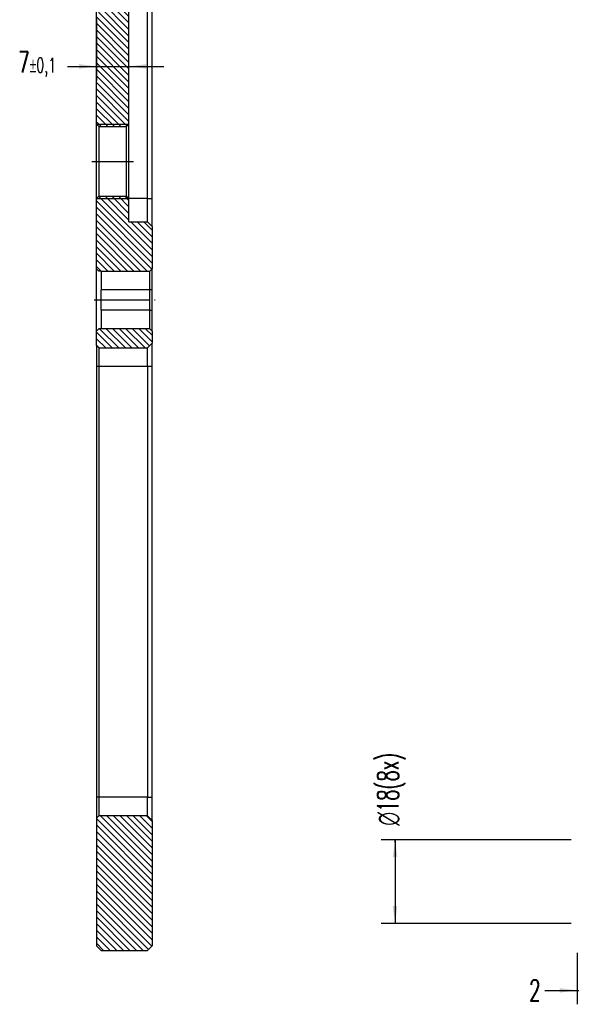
# Model space of a CAD drawing. Header units: inches. Extents: x -429 to 435, y -270 to 288.
# Tile 17 of 20: x 236 to 315, y -127 to 15. Entities that reach past the tile are written whole.
import ezdxf

# ---------------------------------------------------------------- set-up
doc = ezdxf.new("R2010")
doc.units = ezdxf.units.IN
doc.linetypes.add('DOT_CENTER', pattern=[14, 12, -1, 0, -1])
doc.layers.add('1', color=7, linetype='Continuous')
doc.styles.add('CONVERTER_12', font='txt.shx', dxfattribs={"width": 0.63})
doc.dimstyles.new('ME10_DIM_32', dxfattribs={"dimtxt": 4.5, "dimasz": 3.75, "dimexe": 3, "dimexo": 1.5, "dimgap": 1.5, "dimtad": 0, "dimdsep": 46, "dimtxsty": 'CONVERTER_12', "dimsah": 1, "dimcen": 0.09, "dimclrd": 3, "dimclre": 3, "dimclrt": 3, "dimadec": 0, "dimazin": 0, "dimtfac": 1, "dimtdec": 4, "dimtix": 1, "dimtmove": 0, "dimatfit": 3, "dimfxl": 1, "dimtolj": 1, "dimtzin": 0, "dimarcsym": 0})
doc.dimstyles.new('ME10_DIM_34', dxfattribs={"dimtxt": 4.5, "dimasz": 3.75, "dimexe": 3, "dimexo": 1.5, "dimgap": 1.5, "dimtad": 0, "dimdsep": 46, "dimtxsty": 'CONVERTER_12', "dimsah": 1, "dimcen": 0.09, "dimclrd": 3, "dimclre": 3, "dimclrt": 3, "dimadec": 0, "dimazin": 0, "dimtfac": 1, "dimtdec": 4, "dimtix": 1, "dimtmove": 0, "dimatfit": 3, "dimfxl": 1, "dimtolj": 1, "dimtzin": 0, "dimarcsym": 0})
doc.dimstyles.new('ME10_DIM_46', dxfattribs={"dimtxt": 4.5, "dimasz": 3.75, "dimexe": 3, "dimexo": 1.5, "dimgap": 1.5, "dimtad": 0, "dimdsep": 46, "dimtxsty": 'CONVERTER_12', "dimsah": 1, "dimcen": 0.09, "dimclrd": 3, "dimclre": 3, "dimclrt": 3, "dimadec": 0, "dimazin": 0, "dimtol": 1, "dimtp": 0.1, "dimtm": 0.1, "dimtfac": 0.7, "dimtdec": 0, "dimtix": 1, "dimtmove": 0, "dimatfit": 3, "dimfxl": 1, "dimtolj": 1, "dimtzin": 0, "dimarcsym": 0})
pattern_1 = [(-45, (0, 0), (0.7071067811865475, 0.7071067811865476), [])]

# ---------------------------------------------------------------- blocks, each defined once
blk = doc.blocks.new('*D71')
at = {"layer": '1', "color": 3, "linetype": 'Continuous'}
for p, q in [((476.0000000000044, -173.9710904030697), (476.0000000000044, -189.8916437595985)), ((474.0000000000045, -178.7999999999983), (474.0000000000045, -189.8916437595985)), ((467.0539596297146, -186.8916437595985), (474.0000000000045, -186.8916437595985)), ((474.0000000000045, -186.8916437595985), (476.0000000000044, -186.8916437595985)), ((476.0000000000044, -186.8916437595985), (483.5000000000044, -186.8916437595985))]:
    blk.add_line(p, q, dxfattribs=at)
at = {"layer": '1', "color": 3}
for points in [[(470.2500000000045, -187.3853406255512), (470.2500000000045, -186.3979468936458), (474.0000000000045, -186.8916437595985)], [(479.7500000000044, -186.3979468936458), (479.7500000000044, -187.3853406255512), (476.0000000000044, -186.8916437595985)]]:
    blk.add_solid(points, dxfattribs=at)
at = {"layer": '1', "color": 3, "insert": (463.6639596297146, -189.1416437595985), "char_height": 4.5, "attachment_point": 7, "rotation": 0.00013888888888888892, "line_spacing_factor": 0.60024009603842, "style": 'CONVERTER_12'}
blk.add_mtext('2', dxfattribs=at)
blk = doc.blocks.new('*D73')
at = {"layer": '1', "color": 3, "linetype": 'Continuous'}
for p, q in [((472.7000000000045, -154.4710904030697), (431.7913447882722, -154.4710904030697)), ((434.7913447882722, -155.0666470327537), (434.7913447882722, -154.4710904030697)), ((434.7913447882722, -154.4710904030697), (434.7913447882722, -172.4710904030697)), ((472.7000000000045, -172.4710904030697), (431.7913447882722, -172.4710904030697))]:
    blk.add_line(p, q, dxfattribs=at)
at = {"layer": '1', "color": 3}
for points in [[(435.285041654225, -158.2210904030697), (434.2976479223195, -158.2210904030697), (434.7913447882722, -154.4710904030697)], [(434.2976479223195, -168.7210904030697), (435.285041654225, -168.7210904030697), (434.7913447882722, -172.4710904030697)]]:
    blk.add_solid(points, dxfattribs=at)
at = {"layer": '1', "color": 3, "insert": (437.0413447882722, -153.9716470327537), "char_height": 4.5, "attachment_point": 7, "rotation": 90, "line_spacing_factor": 0.60024009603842, "style": 'CONVERTER_12'}
blk.add_mtext('\\C3; {\\Fgdt;n}\\C3;18\\C3;(8x)', dxfattribs=at)
blk = doc.blocks.new('E7018-24196_large_stiffener__12', base_point=(370.5000000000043, -178.3000000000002))
at = {"linetype": 'Continuous'}
h = blk.add_hatch(dxfattribs=at)
h.set_pattern_fill('_USER', color=1, angle=-45, pattern_type=0)
h.set_pattern_definition(pattern_1)
h.paths.add_polyline_path([(371.5000000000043, 87.69590341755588), (371.5000000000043, 71.43857185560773), (371.5000000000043, 69.21165777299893), (371.5000000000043, 62.78673739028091), (371.5000000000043, 61.74999999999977), (370.5000000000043, 61.74999999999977), (370.5000000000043, 55.24999999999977), (371.5000000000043, 55.24999999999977), (371.5000000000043, 54.21326260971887), (371.5000000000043, 47.78834222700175), (371.5000000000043, 45.56142814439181), (371.5000000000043, 29.30409658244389), (371.5000000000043, 26.77318676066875), (371.5000000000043, 23.60641176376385), (370.5000000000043, 23.60641176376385), (370.5000000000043, -0.5000000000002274), (371.0000000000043, -1.000000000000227), (377.0000000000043, -1.000000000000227), (377.5000000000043, -0.5000000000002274), (377.5000000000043, 117.4999999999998), (377.0000000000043, 117.9999999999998), (371.0000000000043, 117.9999999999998), (370.5000000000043, 117.4999999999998), (370.5000000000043, 93.39358823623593), (371.5000000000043, 93.39358823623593), (371.5000000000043, 90.22681323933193)])
h = blk.add_hatch(dxfattribs=at)
h.set_pattern_fill('_USER', color=1, angle=-45, pattern_type=0)
h.set_pattern_definition(pattern_1)
h.paths.add_polyline_path([(371.0000000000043, -16.00000000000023), (377.0000000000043, -16.00000000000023), (377.5000000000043, -16.50000000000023), (377.5000000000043, -21.50000000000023), (381.5000000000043, -21.50000000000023), (382.5000000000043, -22.50000000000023), (382.5000000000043, -31.60000000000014), (382.0000000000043, -32.10000000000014), (371.5000000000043, -32.10000000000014), (371.0000000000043, -32.09999999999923), (370.5000000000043, -31.60000000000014), (370.5000000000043, -16.50000000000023)])
h = blk.add_hatch(dxfattribs=at)
h.set_pattern_fill('_USER', color=1, angle=-45, pattern_type=0)
h.set_pattern_definition(pattern_1)
h.paths.add_polyline_path([(371.0000000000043, -44.50000000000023), (371.5000000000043, -44.50000000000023), (382.0000000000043, -44.50000000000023), (382.5000000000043, -45.00000000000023), (382.5000000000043, -47.63999999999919), (381.5000000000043, -48.63999999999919), (371.0000000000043, -48.63999999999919), (370.5000000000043, -48.13999999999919), (370.5000000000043, -45.00000000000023)])
h = blk.add_hatch(dxfattribs=at)
h.set_pattern_fill('_USER', color=1, angle=-45, pattern_type=0)
h.set_pattern_definition(pattern_1)
h.paths.add_polyline_path([(371.5000000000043, -178.3000000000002), (381.5000000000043, -178.3000000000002), (382.5000000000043, -177.3000000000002), (382.5000000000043, -150.3200000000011), (381.5000000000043, -149.3200000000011), (371.0000000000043, -149.3200000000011), (370.5000000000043, -149.8200000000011), (370.5000000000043, -177.2999999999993)])
at = {"color": 7, "linetype": 'Continuous'}
for p, q in [((381.5000000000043, -16.50000000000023), (381.5000000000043, 133.4999999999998)), ((382.5000000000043, -16.50000000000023), (382.5000000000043, 133.4999999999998)), ((377.5000000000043, -0.50000000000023), (377.5000000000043, 117.4999999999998)), ((370.5000000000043, -0.50000000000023), (370.5000000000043, 23.60641176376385)), ((371.0000000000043, -1.00000000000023), (370.5000000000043, -0.50000000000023)), ((370.5000000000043, -16.50000000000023), (370.5000000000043, -0.50000000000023)), ((371.0000000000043, -1.00000000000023), (377.0000000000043, -1.00000000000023)), ((371.0000000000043, -1.00000000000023), (371.0000000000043, -16.00000000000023)), ((377.0000000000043, -1.00000000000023), (377.5000000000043, -0.50000000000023)), ((377.0000000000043, -16.00000000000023), (377.0000000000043, -1.00000000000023)), ((377.5000000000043, -16.50000000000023), (377.5000000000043, -0.50000000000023)), ((371.0000000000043, -16.00000000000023), (370.5000000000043, -16.50000000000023)), ((370.5000000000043, -31.60000000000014), (370.5000000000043, -16.50000000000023)), ((371.0000000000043, -16.00000000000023), (377.0000000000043, -16.00000000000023)), ((377.0000000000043, -16.00000000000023), (377.5000000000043, -16.50000000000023)), ((377.5000000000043, -21.50000000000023), (377.5000000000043, -16.50000000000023)), ((381.5000000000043, -21.50000000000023), (381.5000000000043, -16.50000000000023)), ((382.5000000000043, -22.50000000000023), (382.5000000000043, -16.50000000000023)), ((377.5000000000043, -21.50000000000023), (381.5000000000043, -21.50000000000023)), ((382.5000000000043, -22.50000000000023), (381.5000000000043, -21.50000000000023)), ((382.5000000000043, -22.50000000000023), (382.5000000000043, -31.60000000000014)), ((370.5000000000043, -31.60000000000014), (371.0000000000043, -32.09999999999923)), ((370.5000000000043, -45.00000000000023), (370.5000000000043, -31.60000000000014)), ((382.5000000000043, -31.60000000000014), (382.0000000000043, -32.10000000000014)), ((382.5000000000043, -36.10000000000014), (382.5000000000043, -31.60000000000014)), ((371.5000000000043, -32.10000000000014), (371.0000000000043, -32.09999999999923)), ((371.5000000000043, -32.10000000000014), (382.0000000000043, -32.10000000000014)), ((371.5000000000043, -32.10000000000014), (371.5000000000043, -36.10000000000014)), ((382.0000000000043, -36.10000000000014), (382.0000000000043, -32.10000000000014)), ((371.5000000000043, -40.50000000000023), (371.5000000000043, -36.10000000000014)), ((382.0000000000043, -40.50000000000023), (382.0000000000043, -36.10000000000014)), ((382.5000000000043, -40.50000000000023), (382.5000000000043, -36.10000000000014)), ((371.5000000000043, -40.50000000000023), (371.5000000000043, -44.50000000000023)), ((382.0000000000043, -44.50000000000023), (382.0000000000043, -40.50000000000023)), ((382.5000000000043, -45.00000000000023), (382.5000000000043, -40.50000000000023)), ((370.5000000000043, -45.00000000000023), (371.0000000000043, -44.50000000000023)), ((370.5000000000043, -48.13999999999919), (370.5000000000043, -45.00000000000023)), ((371.5000000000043, -44.50000000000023), (371.0000000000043, -44.50000000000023)), ((382.0000000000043, -44.50000000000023), (371.5000000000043, -44.50000000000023)), ((382.0000000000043, -44.50000000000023), (382.5000000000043, -45.00000000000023)), ((382.5000000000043, -45.00000000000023), (382.5000000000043, -47.63999999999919)), ((370.5000000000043, -48.13999999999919), (370.5000000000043, -52.63999999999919)), ((371.0000000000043, -48.63999999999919), (370.5000000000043, -48.13999999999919)), ((371.0000000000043, -48.63999999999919), (371.0000000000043, -52.63999999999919)), ((371.0000000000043, -48.63999999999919), (381.5000000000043, -48.63999999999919)), ((381.5000000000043, -48.63999999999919), (382.5000000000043, -47.63999999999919)), ((381.5000000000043, -52.63999999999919), (381.5000000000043, -48.63999999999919)), ((382.5000000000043, -52.63999999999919), (382.5000000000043, -47.63999999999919)), ((370.5000000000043, -52.63999999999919), (370.5000000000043, -145.3200000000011)), ((371.0000000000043, -52.63999999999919), (371.0000000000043, -145.3200000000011)), ((381.5000000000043, -52.63999999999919), (381.5000000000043, -145.3200000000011)), ((382.5000000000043, -145.3200000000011), (382.5000000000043, -52.63999999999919)), ((370.5000000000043, -145.3200000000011), (370.5000000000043, -149.8200000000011)), ((371.0000000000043, -145.3200000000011), (371.0000000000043, -149.3200000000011)), ((381.5000000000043, -149.3200000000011), (381.5000000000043, -145.3200000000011)), ((382.5000000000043, -150.3200000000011), (382.5000000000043, -145.3200000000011)), ((370.5000000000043, -149.8200000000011), (371.0000000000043, -149.3200000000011)), ((370.5000000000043, -149.8200000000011), (370.5000000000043, -177.2999999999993)), ((381.5000000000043, -149.3200000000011), (371.0000000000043, -149.3200000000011)), ((382.5000000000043, -150.3200000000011), (381.5000000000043, -149.3200000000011)), ((382.5000000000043, -150.3200000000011), (382.5000000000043, -177.3000000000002)), ((371.5000000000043, -178.3000000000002), (370.5000000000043, -177.2999999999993)), ((381.5000000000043, -178.3000000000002), (382.5000000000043, -177.3000000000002)), ((371.5000000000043, -178.3000000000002), (381.5000000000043, -178.3000000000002))]:
    blk.add_line(p, q, dxfattribs=at)
at = {"color": 1, "linetype": 'Continuous'}
for p, q in [((381.5000000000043, -16.50000000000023), (377.5000000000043, -16.50000000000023)), ((381.5000000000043, -16.50000000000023), (382.5000000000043, -16.50000000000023)), ((382.0000000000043, -36.10000000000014), (371.5000000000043, -36.10000000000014)), ((382.5000000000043, -36.10000000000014), (382.0000000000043, -36.10000000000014)), ((382.0000000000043, -40.50000000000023), (371.5000000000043, -40.50000000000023)), ((382.0000000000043, -40.50000000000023), (382.5000000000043, -40.50000000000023)), ((371.0000000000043, -52.63999999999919), (370.5000000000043, -52.63999999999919)), ((381.5000000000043, -52.63999999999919), (371.0000000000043, -52.63999999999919)), ((382.5000000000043, -52.63999999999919), (381.5000000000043, -52.63999999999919)), ((371.0000000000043, -145.3200000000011), (370.5000000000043, -145.3200000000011)), ((381.5000000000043, -145.3200000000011), (371.0000000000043, -145.3200000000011)), ((381.5000000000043, -145.3200000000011), (382.5000000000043, -145.3200000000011))]:
    blk.add_line(p, q, dxfattribs=at)
at = {"layer": '1', "color": 1, "linetype": 'DOT_CENTER'}
for p, q in [((369.4999999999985, -8.50000000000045), (378.4999999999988, -8.50000000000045)), ((369.9999999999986, -38.30000000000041), (383.4999999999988, -38.30000000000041))]:
    blk.add_line(p, q, dxfattribs=at)
blk = doc.blocks.new('*D85')
at = {"layer": '1', "color": 3, "linetype": 'Continuous'}
for p, q in [((370.5000000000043, 22.10641176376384), (370.5000000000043, 8.95437453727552)), ((377.5000000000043, 0.99999999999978), (377.5000000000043, 14.95437453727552)), ((364.268843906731, 11.95437453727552), (370.5000000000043, 11.95437453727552)), ((370.5000000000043, 11.95437453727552), (377.5000000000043, 11.95437453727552)), ((377.5000000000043, 11.95437453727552), (385.0000000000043, 11.95437453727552))]:
    blk.add_line(p, q, dxfattribs=at)
at = {"layer": '1', "color": 3}
for points in [[(366.7500000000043, 11.46067767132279), (366.7500000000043, 12.44807140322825), (370.5000000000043, 11.95437453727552)], [(381.2500000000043, 12.44807140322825), (381.2500000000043, 11.46067767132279), (377.5000000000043, 11.95437453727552)]]:
    blk.add_solid(points, dxfattribs=at)
at = {"layer": '1', "color": 3, "insert": (353.667593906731, 9.70437453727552), "char_height": 4.5, "attachment_point": 7, "rotation": 0.00013888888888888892, "line_spacing_factor": 0.60024009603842, "style": 'CONVERTER_12'}
blk.add_mtext('\\C3;7\\C3;\\H3.15;{\\Fgdt;`}0,1', dxfattribs=at)
blk = doc.blocks.new('C-C__11', base_point=(480.0000000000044, 58.50000000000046))
at = {"layer": '1'}
dim = blk.add_linear_dim(base=(434.7913447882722, -154.4710904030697), p1=(474.2000000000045, -172.4710904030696), p2=(474.2000000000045, -154.4710904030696), angle=90, dimstyle='ME10_DIM_34', override={"dimpost": ' {\\Fgdt;n}<>(8x)'}, dxfattribs=at)
dim.commit()
dim.dimension.update_dxf_attribs({"geometry": '*D73', "text_midpoint": (434.7913447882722, -143.2841470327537), "text_rotation": 90})
dim = blk.add_linear_dim(base=(474.0000000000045, -186.8916437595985), p1=(476.0000000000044, -172.4710904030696), p2=(474.0000000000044, -177.2999999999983), dimstyle='ME10_DIM_32', dxfattribs=at)
dim.commit()
dim.dimension.update_dxf_attribs({"geometry": '*D71', "text_midpoint": (464.6089596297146, -186.8916437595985), "text_rotation": 0.00013888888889})
blk = doc.blocks.new('B-B__13', base_point=(376.5000000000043, 58.49999999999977))
at = {"layer": '1', "color": 1, "linetype": 'Continuous'}
for p, q in [((370.4999999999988, -0.50000000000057), (377.4999999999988, -0.50000000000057)), ((370.4999999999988, -16.50000000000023), (377.4999999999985, -16.50000000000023))]:
    blk.add_line(p, q, dxfattribs=at)
blk.add_blockref('E7018-24196_large_stiffener__12', (370.5000000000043, -178.3000000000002))
at = {"layer": '1'}
dim = blk.add_linear_dim(base=(370.5000000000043, 11.95437453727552), p1=(377.5000000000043, -0.50000000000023), p2=(370.5000000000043, 23.60641176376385), dimstyle='ME10_DIM_46', dxfattribs=at)
dim.commit()
dim.dimension.update_dxf_attribs({"geometry": '*D85', "text_midpoint": (358.218218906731, 11.95437453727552), "text_rotation": 0.00013888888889})

msp = doc.modelspace()

# ---------------------------------------------------------------- block references
at = {"xscale": 0.66666666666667, "yscale": 0.66666666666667, "zscale": 0.66666666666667}
for name, p in [('B-B__13', (251.000000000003, 38.99999999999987)), ('C-C__11', (320.0000000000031, 39.00000000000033))]:
    msp.add_blockref(name, p, dxfattribs=at)

doc.saveas('drawing.dxf')
